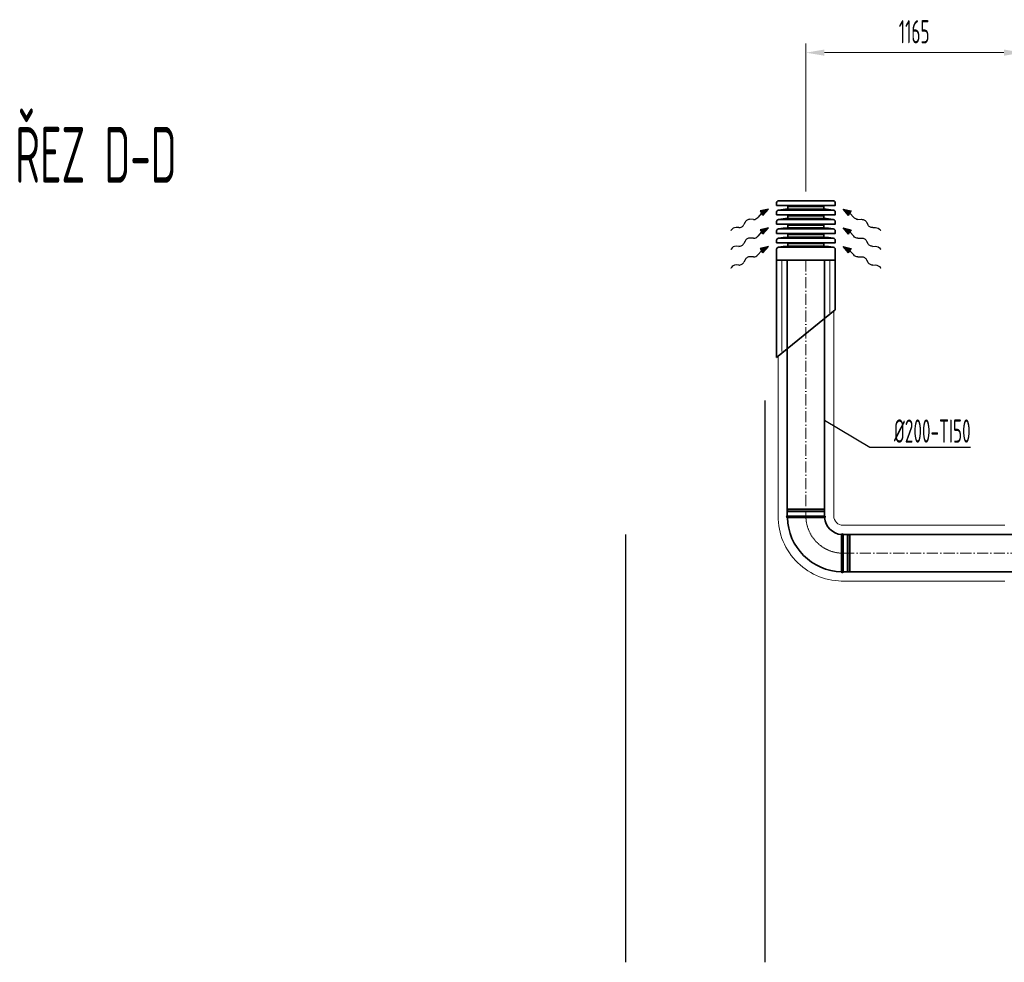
# Model space of a CAD drawing. Header units: millimetres. Extents: x -118717 to 8962, y 22910 to 145283.
# Tile 83 of 193: x -87060 to -81761, y 131317 to 136386. Entities that reach past the tile are written whole.
import ezdxf

# ---------------------------------------------------------------- set-up
doc = ezdxf.new("R2010")
doc.units = ezdxf.units.MM
for name, pattern in [('ACAD_ISO02W100', [15, 12, -3]), ('ACAD_ISO10W100', [18, 12, -3, 0, -3]), ('phl_thick', [0])]:
    doc.linetypes.add(name, pattern=pattern)
for name, color, linetype, lineweight in [('VZT_09 ODA (SÁNÍ) - OBRYS', 3, 'Continuous', 35), ('VZT_0C ODA (SÁNÍ)', 3, 'Continuous', 35), ('VZT_10 ODA (SÁNÍ) - OSA', 3, 'ACAD_ISO10W100', 5), ('VZT_30 DISTRIBUČNÍ PRVKY - OBRYS', 1, 'Continuous', 35), ('VZT_50 POPIS - OBECNE', 7, 'Continuous', 13), ('VZT_60_KOTY - DIMENZE', 7, 'Continuous', 5), ('VZT_IZOLACE - TEPELNÁ', 6, 'IZOLACE TEPELNA', 13)]:
    doc.layers.add(name, color=color, linetype=linetype, lineweight=lineweight)
doc.layers.add('VZT_11 ODA (SÁNÍ) - NETISK', color=8, linetype='ACAD_ISO02W100', lineweight=5, plot=False)
doc.styles.add('EVORA_125', font='isocp.shx', dxfattribs={"width": 0.6, "height": 125})
doc.styles.add('ISOCP 2.5', font='isocp.shx', dxfattribs={"width": 0.6, "height": 2.5})
doc.styles.get("Standard").update_dxf_attribs({"font": 'arial.ttf'})
doc.linetypes.add('IZOLACE', pattern='A,0.00254,-2.54,[134,ltypeshp.shx,S=2.54,R=0,X=-2.54,Y=0],-5.08,[134,ltypeshp.shx,S=2.54,R=180,X=2.54,Y=0],-2.54', length=10.16254)
doc.linetypes.add('IZOLACE TEPELNA', pattern='A,12.7,-1.5,["T",Standard,S=2.54,R=0,X=0,Y=-1.27],-3', length=17.2)

msp = doc.modelspace()

# ---------------------------------------------------------------- linework, layer by layer
at = {"color": 8}
for p, q in [((-83047.7, 131317.1), (-83047.7, 134338)), ((-83797.7, 131317.1), (-83797.7, 133617.3))]:
    msp.add_line(p, q, dxfattribs=at)
at = {"layer": 'VZT_09 ODA (SÁNÍ) - OBRYS'}
for p, q in [((-82728.9, 133717), (-82928.9, 133717)), ((-82828.8, 133709), (-82928.9, 133709)), ((-82628.9, 133417), (-82628.9, 133617)), ((-82636.9, 133517.1), (-82636.9, 133417))]:
    msp.add_line(p, q, dxfattribs=at)
for points in [[(-82928.9, 133717), (-82928.9, 135092.3)], [(-82728.9, 133717), (-82728.9, 135092.3)], [(-80114.9, 133617.1), (-82628.9, 133617.1)], [(-80114.9, 133417.1), (-82628.9, 133417.1)]]:
    msp.add_lwpolyline(points, dxfattribs=at)
for centre, radius, start, end in [((-82928.9, 133713), 4, 90, 270), ((-82628.9, 133717), 300, 181.5281, 268.4719), ((-82728.9, 133713), 4, 274.5812, 90), ((-82628.9, 133717), 100, 184.5812, 265.4188), ((-82632.9, 133617), 4, 0, 175.4188), ((-82632.9, 133417), 4, 180, 0)]:
    msp.add_arc(centre, radius, start, end, dxfattribs=at)
for points, knots in [([(-82728.6, 133709), (-82728.6, 133709), (-82730.8, 133709), (-82739.7, 133709), (-82746.7, 133709), (-82764.5, 133709), (-82775.2, 133709), (-82798.9, 133709), (-82811.7, 133709), (-82826.1, 133709), (-82827.4, 133709), (-82828.8, 133709)], [315.294186, 315.294186, 315.294186, 315.294186, 351.735982, 351.735982, 390.710875, 390.710875, 429.832624, 429.832624, 468.991563, 468.991563, 473.053633, 473.053633, 473.053633, 473.053633]), ([(-82636.9, 133517.1), (-82636.9, 133529.7), (-82636.9, 133542.2), (-82636.9, 133566.1), (-82636.9, 133577.1), (-82636.9, 133596), (-82636.9, 133603.5), (-82636.9, 133614.1), (-82636.9, 133616.9), (-82636.9, 133617.3), (-82636.9, 133617.3), (-82636.9, 133617.3)], [157.533456, 157.533456, 157.533456, 157.533456, 195.393508, 195.393508, 234.551342, 234.551342, 273.721472, 273.721472, 312.806301, 312.806301, 315.294186, 315.294186, 315.294186, 315.294186])]:
    msp.add_open_spline(points, degree=3, knots=knots, dxfattribs=at)
at = {"layer": 'VZT_0C ODA (SÁNÍ)'}
for p, q in [((-82986.4, 135092.3), (-82986.4, 134568.7)), ((-82671.4, 135092.3), (-82671.4, 134825.7)), ((-82671.4, 134825.7), (-82986.4, 134568.7))]:
    msp.add_line(p, q, dxfattribs=at)
at = {"layer": 'VZT_10 ODA (SÁNÍ) - OSA', "ltscale": 5}
for points in [[(-82828.9, 135092.3), (-82828.9, 133717)], [(-82628.9, 133517.1), (-80114.9, 133517.1)]]:
    msp.add_lwpolyline(points, dxfattribs=at)
at = {"layer": 'VZT_10 ODA (SÁNÍ) - OSA', "ltscale": 0.3}
msp.add_lwpolyline([(-82828.9, 133717), (-82828.9, 133717, 0.414214), (-82628.9, 133517), (-82628.9, 133517)], format="xyb", dxfattribs=at)
at = {"layer": 'VZT_11 ODA (SÁNÍ) - NETISK', "ltscale": 0.4}
for p, q in [((-82728.9, 133750.5), (-82928.9, 133750.5)), ((-82928.9, 133750), (-82928.9, 133750.5)), ((-82728.9, 133750), (-82928.9, 133750)), ((-82728.9, 133743), (-82928.9, 133743)), ((-82928.9, 133742.5), (-82928.9, 133743)), ((-82728.9, 133742.5), (-82928.9, 133742.5)), ((-82729.9, 133755), (-82927.9, 133755)), ((-82927.9, 133751), (-82927.9, 133755)), ((-82729.9, 133751), (-82927.9, 133751)), ((-82729.9, 133739), (-82927.9, 133739)), ((-82927.9, 133717), (-82927.9, 133739)), ((-82926.9, 133750.5), (-82926.9, 133751)), ((-82926.9, 133743), (-82926.9, 133750)), ((-82926.9, 133739), (-82926.9, 133742.5)), ((-82730.9, 133750.5), (-82730.9, 133751)), ((-82730.9, 133743), (-82730.9, 133750)), ((-82730.9, 133739), (-82730.9, 133742.5)), ((-82729.9, 133751), (-82729.9, 133755)), ((-82729.9, 133717), (-82729.9, 133739)), ((-82728.9, 133750), (-82728.9, 133750.5)), ((-82728.9, 133742.5), (-82728.9, 133743)), ((-82606.9, 133616), (-82628.9, 133616)), ((-82606.9, 133616), (-82606.9, 133418)), ((-82603.4, 133615), (-82606.9, 133615)), ((-82603.4, 133617), (-82603.4, 133417)), ((-82602.9, 133617), (-82603.4, 133617)), ((-82602.9, 133617), (-82602.9, 133417)), ((-82595.9, 133615), (-82602.9, 133615)), ((-82595.9, 133617), (-82595.9, 133417)), ((-82595.4, 133617), (-82595.9, 133617)), ((-82595.4, 133617), (-82595.4, 133417)), ((-82594.9, 133615), (-82595.4, 133615)), ((-82594.9, 133616), (-82594.9, 133418)), ((-82590.9, 133616), (-82594.9, 133616)), ((-82590.9, 133616), (-82590.9, 133418)), ((-82606.9, 133418), (-82628.9, 133418)), ((-82603.4, 133419), (-82606.9, 133419)), ((-82602.9, 133417), (-82603.4, 133417)), ((-82595.9, 133419), (-82602.9, 133419)), ((-82595.4, 133417), (-82595.9, 133417)), ((-82594.9, 133419), (-82595.4, 133419)), ((-82590.9, 133418), (-82594.9, 133418))]:
    msp.add_line(p, q, dxfattribs=at)
at = {"layer": 'VZT_30 DISTRIBUČNÍ PRVKY - OBRYS', "linetype": 'phl_thick'}
for points in [[(-82986.5, 135387.9), (-82986.5, 135402.2, -0.414214), (-82976.4, 135412.3), (-82681.4, 135412.3, -0.414214), (-82671.2, 135402.2), (-82671.2, 135387.9)], [(-82986.5, 135337.5), (-82986.5, 135351.8, -0.414214), (-82976.4, 135361.9), (-82681.4, 135361.9, -0.414214), (-82671.2, 135351.8), (-82671.2, 135337.5)], [(-82986.5, 135287.1), (-82986.5, 135301.4, -0.414214), (-82976.4, 135311.5), (-82681.4, 135311.5, -0.414214), (-82671.2, 135301.4), (-82671.2, 135287.1)], [(-82986.5, 135236.7), (-82986.5, 135251, -0.414214), (-82976.4, 135261.1), (-82681.4, 135261.1, -0.414214), (-82671.2, 135251), (-82671.2, 135236.7)], [(-82986.5, 135186.3), (-82986.5, 135200.6, -0.414214), (-82976.4, 135210.7), (-82681.4, 135210.7, -0.414214), (-82671.2, 135200.6), (-82671.2, 135186.3)]]:
    msp.add_lwpolyline(points, format="xyb", close=True, dxfattribs=at)
for points in [[(-82926.1, 135367.9), (-82926.1, 135382), (-82731.6, 135382), (-82731.6, 135367.9)], [(-82926.1, 135317.5), (-82926.1, 135331.6), (-82731.6, 135331.6), (-82731.6, 135317.5)], [(-82926.1, 135267.1), (-82926.1, 135281.2), (-82731.6, 135281.2), (-82731.6, 135267.1)], [(-82926.1, 135216.7), (-82926.1, 135230.8), (-82731.6, 135230.8), (-82731.6, 135216.7)], [(-82731.7, 135168.3), (-82731.7, 135182.4), (-82926, 135182.4), (-82926, 135168.3)]]:
    msp.add_lwpolyline(points, close=True, dxfattribs=at)
msp.add_lwpolyline([(-82986.4, 135152.2), (-82986.4, 135092.3), (-82671.4, 135092.3), (-82671.4, 135152.2, 0.414214), (-82681.5, 135162.3), (-82976.3, 135162.3, 0.414214), (-82986.4, 135152.2)], format="xyb", dxfattribs=at)
for centre, start, end in [((-82872.2, 134705.4), 94.6512, 99.003), ((-82785.5, 134705.4), 80.997, 85.3488), ((-82872.2, 134655), 94.6512, 99.003), ((-82785.5, 134655), 80.997, 85.3488), ((-82872.2, 134604.6), 94.6512, 99.003), ((-82872.2, 134554.2), 94.6512, 99.003), ((-82785.5, 134604.6), 80.997, 85.3488), ((-82785.5, 134554.2), 80.997, 85.3488), ((-82872.1, 134505.8), 94.6512, 99.003), ((-82785.6, 134505.8), 80.997, 85.3488)]:
    msp.add_arc(centre, 664.7, start, end, dxfattribs=at)
at = {"layer": 'VZT_50 POPIS - OBECNE', "linetype": 'phl_thick'}
for p, q in [((-82828.9, 135462.3), (-82828.9, 136259)), ((-81763.6, 136209), (-82728.9, 136209))]:
    msp.add_line(p, q, dxfattribs=at)
at = {"layer": 'VZT_50 POPIS - OBECNE', "color": 0, "lineweight": -2}
for p, q in [((-83067.4, 135345.5), (-83087.3, 135322.7)), ((-83030.5, 135367.5), (-83074.5, 135357.5)), ((-83074.5, 135357.5), (-83067.4, 135345.5)), ((-83060.3, 135333.5), (-83067.4, 135345.5)), ((-83060.3, 135333.5), (-83030.5, 135367.5)), ((-82628.7, 135367.5), (-82584.6, 135357.5)), ((-82598.9, 135333.5), (-82628.7, 135367.5)), ((-82598.9, 135333.5), (-82591.8, 135345.5)), ((-82584.6, 135357.5), (-82591.8, 135345.5)), ((-82591.8, 135345.5), (-82571.8, 135322.7)), ((-83156.6, 135296.9), (-83163, 135284)), ((-83110.5, 135312), (-83130, 135312.7)), ((-82548.7, 135312), (-82529.2, 135312.7)), ((-82502.6, 135296.9), (-82496.2, 135284)), ((-83189.6, 135268.2), (-83204.9, 135268.8)), ((-83067.4, 135244.7), (-83087.3, 135222)), ((-83030.5, 135266.7), (-83074.5, 135256.7)), ((-83074.5, 135256.7), (-83067.4, 135244.7)), ((-83060.3, 135232.7), (-83067.4, 135244.7)), ((-83060.3, 135232.7), (-83030.5, 135266.7)), ((-82628.7, 135266.7), (-82584.6, 135256.7)), ((-82598.9, 135232.7), (-82628.7, 135266.7)), ((-82598.9, 135232.7), (-82591.8, 135244.7)), ((-82584.6, 135256.7), (-82591.8, 135244.7)), ((-82591.8, 135244.7), (-82571.8, 135222)), ((-82469.6, 135268.2), (-82454.3, 135268.8)), ((-83189.6, 135167.4), (-83204.9, 135168)), ((-83156.6, 135196.1), (-83163, 135183.2)), ((-83110.5, 135211.2), (-83130, 135212)), ((-83030.5, 135165.9), (-83074.5, 135155.9)), ((-83060.3, 135131.9), (-83030.5, 135165.9)), ((-82628.7, 135165.9), (-82584.6, 135155.9)), ((-82598.9, 135131.9), (-82628.7, 135165.9)), ((-82548.7, 135211.2), (-82529.2, 135212)), ((-82502.6, 135196.1), (-82496.2, 135183.2)), ((-82469.6, 135167.4), (-82454.3, 135168)), ((-83110.5, 135110.4), (-83130, 135111.1)), ((-83067.4, 135143.9), (-83087.3, 135121.1)), ((-83074.5, 135155.9), (-83067.4, 135143.9)), ((-83060.3, 135131.9), (-83067.4, 135143.9)), ((-82598.9, 135131.9), (-82591.8, 135143.9)), ((-82584.6, 135155.9), (-82591.8, 135143.9)), ((-82591.8, 135143.9), (-82571.8, 135121.1)), ((-82548.7, 135110.4), (-82529.2, 135111.1)), ((-83189.6, 135066.6), (-83204.9, 135067.2)), ((-83156.6, 135095.3), (-83163, 135082.4)), ((-82502.6, 135095.3), (-82496.2, 135082.4)), ((-82469.6, 135066.6), (-82454.3, 135067.2))]:
    msp.add_line(p, q, dxfattribs=at)
at = {"layer": 'VZT_50 POPIS - OBECNE'}
for p, q in [((-83231, 135253.8), (-83232.8, 135250.7)), ((-82428.1, 135253.8), (-82426.4, 135250.7)), ((-83231, 135153), (-83232.8, 135149.9)), ((-82428.1, 135153), (-82426.4, 135149.9)), ((-83231, 135052.2), (-83232.8, 135049.1)), ((-82428.1, 135052.2), (-82426.4, 135049.1))]:
    msp.add_line(p, q, dxfattribs=at)
at = {"layer": 'VZT_50 POPIS - OBECNE', "color": 0, "lineweight": -2}
for centre, start_param, end_param in [((-83102, 135327.9), 3.908129, 5.191299), ((-83181, 135284.1), 3.908129, 5.516649), ((-83138.5, 135296.8), 0.766537, 2.375056), ((-83213.4, 135252.8), 0.766537, 2.320574), ((-83102, 135227.1), 3.908129, 5.191299), ((-83213.4, 135152), 0.766537, 2.320574), ((-83181, 135183.3), 3.908129, 5.516649), ((-83138.5, 135196), 0.766537, 2.375056), ((-83138.5, 135095.2), 0.766537, 2.375056), ((-83102, 135126.3), 3.908129, 5.191299), ((-83213.4, 135051.2), 0.766537, 2.320574), ((-83181, 135082.5), 3.908129, 5.516649)]:
    msp.add_ellipse(centre, major_axis=(18.5, 11), ratio=0.625, start_param=start_param, end_param=end_param, dxfattribs=at)
at = {"layer": 'VZT_50 POPIS - OBECNE', "color": 0, "lineweight": -2, "extrusion": (0, 0, -1)}
for centre, start_param, end_param in [((-82557.2, 135327.9), 3.908129, 5.191299), ((-82520.6, 135296.8), 0.766537, 2.375056), ((-82478.1, 135284.1), 3.908129, 5.516649), ((-82557.2, 135227.1), 3.908129, 5.191299), ((-82445.7, 135252.8), 0.766537, 2.320574), ((-82520.6, 135196), 0.766537, 2.375056), ((-82478.1, 135183.3), 3.908129, 5.516649), ((-82445.7, 135152), 0.766537, 2.320574), ((-82557.2, 135126.3), 3.908129, 5.191299), ((-82520.6, 135095.2), 0.766537, 2.375056), ((-82478.1, 135082.5), 3.908129, 5.516649), ((-82445.7, 135051.2), 0.766537, 2.320574)]:
    msp.add_ellipse(centre, major_axis=(-18.5, 11), ratio=0.625, start_param=start_param, end_param=end_param, dxfattribs=at)
at = {"layer": 'VZT_50 POPIS - OBECNE', "linetype": 'phl_thick'}
for points in [[(-82728.9, 136225.7), (-82728.9, 136192.3), (-82828.9, 136209)], [(-81763.6, 136225.7), (-81763.6, 136192.3), (-81663.6, 136209)]]:
    msp.add_solid(points, dxfattribs=at)
at = {"layer": 'VZT_50 POPIS - OBECNE', "color": 0, "lineweight": -2}
for points in [[(-83060.3, 135333.5), (-83074.5, 135357.5), (-83030.5, 135367.5)], [(-82598.9, 135333.5), (-82584.6, 135357.5), (-82628.7, 135367.5)], [(-83060.3, 135232.7), (-83074.5, 135256.7), (-83030.5, 135266.7)], [(-82598.9, 135232.7), (-82584.6, 135256.7), (-82628.7, 135266.7)], [(-83060.3, 135131.9), (-83074.5, 135155.9), (-83030.5, 135165.9)], [(-82598.9, 135131.9), (-82584.6, 135155.9), (-82628.7, 135165.9)]]:
    msp.add_solid(points, dxfattribs=at)
at = {"layer": 'VZT_60_KOTY - DIMENZE', "linetype": 'ByBlock', "lineweight": -2}
msp.add_line((-82485, 134086.5), (-82435, 134086.5), dxfattribs=at)
for points in [[(-82728.9, 134232.3), (-82485, 134086.5)], [(-82435, 134086.5), (-81942.4, 134086.5)]]:
    msp.add_lwpolyline(points, dxfattribs=at)
at = {"layer": 'VZT_IZOLACE - TEPELNÁ', "linetype": 'IZOLACE', "ltscale": 2.6}
for p, q in [((-82958.3, 135092.3), (-82958.7, 134602.6)), ((-82699.6, 135092.3), (-82699.6, 134810.1))]:
    msp.add_line(p, q, dxfattribs=at)
at = {"layer": 'VZT_IZOLACE - TEPELNÁ', "ltscale": 0.5}
for p, q in [((-82678.9, 134819.6), (-82678.9, 133717)), ((-82978.9, 134574.8), (-82978.9, 133717)), ((-82628.6, 133667), (-81759, 133667)), ((-82638.9, 133367.1), (-81759, 133367.1))]:
    msp.add_line(p, q, dxfattribs=at)
for radius, end in [(350, 271.6424), (50, 270.3514)]:
    msp.add_arc((-82628.9, 133717), radius, 180, end, dxfattribs=at)

# ---------------------------------------------------------------- texts
at = {"layer": 'VZT_50 POPIS - OBECNE', "style": 'ISOCP 2.5', "width": 0.6}
msp.add_text('ŘEZ D-D', height=300, dxfattribs=at).set_placement((-87084.3, 135509.6))
at = {"layer": 'VZT_50 POPIS - OBECNE', "linetype": 'phl_thick', "insert": (-82246.3, 136321.5), "char_height": 125, "attachment_point": 5, "style": 'EVORA_125'}
msp.add_mtext('\\A1;1165', dxfattribs=at)
at = {"layer": 'VZT_60_KOTY - DIMENZE', "linetype": 'phl_thick', "insert": (-81942.4, 134236.5), "char_height": 125, "attachment_point": 3, "style": 'EVORA_125'}
msp.add_mtext('%%C200-TI50', dxfattribs=at)

doc.saveas('drawing.dxf')
